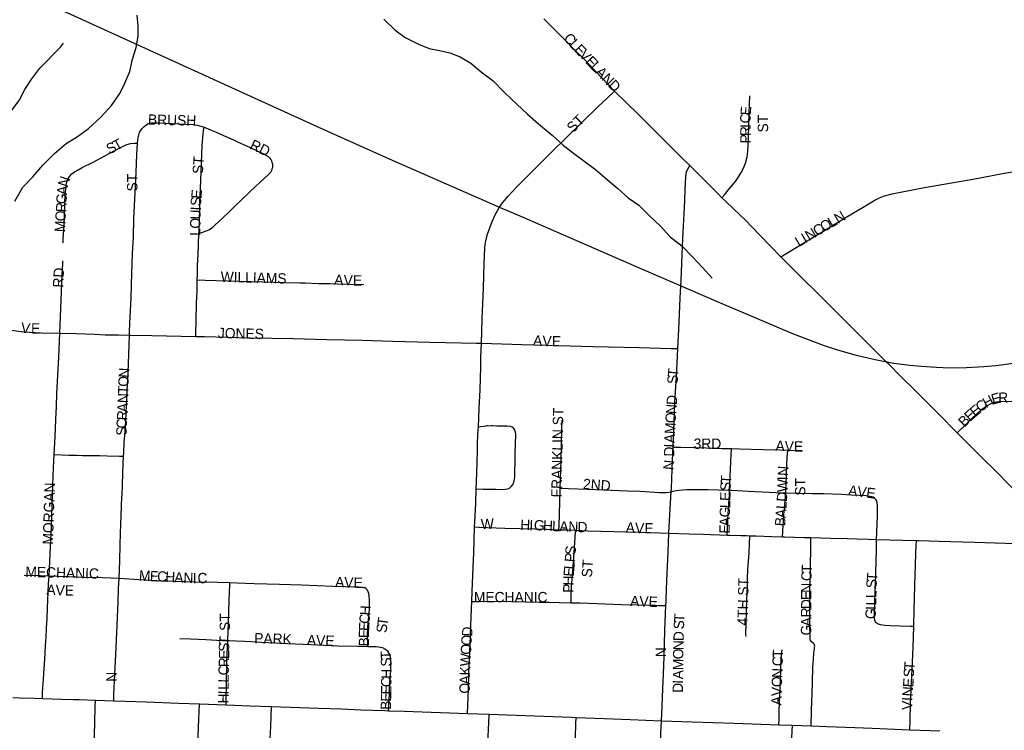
# Model space of a CAD drawing. Header units: feet. Extents: x 2113747 to 2516209, y 960708 to 1356798.
# Tile 109 of 206: x 2308767 to 2313538, y 1152757 to 1156200. Entities that reach past the tile are written whole.
import ezdxf

# ---------------------------------------------------------------- set-up
doc = ezdxf.new("R2010")
doc.units = ezdxf.units.FT
doc.header["$LTSCALE"] = 50
doc.header["$MEASUREMENT"] = 0
doc.linetypes.add('rr2', pattern=[0])
for name, color, linetype in [('0_Xref', 7, 'Continuous'), ('GM_X_City_Street', 251, 'Continuous'), ('GM_X_City_Street_Text', 251, 'Continuous'), ('GM_X_Minor_River', 5, 'Continuous'), ('GM_X_Rail_Line', 251, 'rr2'), ('GM_X_State_Route', 1, 'Continuous'), ('GM_X_Township_Subdivision', 4, 'Continuous'), ('GM_X_Township_Subdivision_Text', 4, 'Continuous')]:
    doc.layers.add(name, color=color, linetype=linetype)
doc.styles.add('Styledgn030', font='dgn030.shx')

# ---------------------------------------------------------------- blocks, each defined once
blk = doc.blocks.new('POR')
at = {"layer": 'GM_X_City_Street', "flags": 128}
for points in [[(2311649.6, 1155854.6), (2311557.8, 1155949.4), (2311501.4, 1156009), (2311457.3, 1156053.1), (2311448.8, 1156061.3), (2311419.3, 1156090.6), (2311306.7, 1156204.4)], [(2311004.2, 1154632.3), (2311008.1, 1154751.2), (2311014.5, 1154898.8), (2311017.6, 1155020.2), (2311020.8, 1155091.8), (2311022.7, 1155110.7), (2311026.1, 1155130.3), (2311033.9, 1155161.5), (2311056.1, 1155222.9), (2311070.6, 1155255.4), (2311089.6, 1155289.4), (2311106.1, 1155313.2), (2311133.6, 1155345.2), (2311176.3, 1155390.3), (2311238.8, 1155452.9), (2311352.5, 1155566.7), (2311411.3, 1155623.8), (2311495.5, 1155706.7), (2311568.7, 1155777.2), (2311613.7, 1155820.3), (2311649.6, 1155854.6)], [(2312013.4, 1155493), (2311969.9, 1155535.9), (2311937.4, 1155568.3), (2311844.8, 1155661.1), (2311763.2, 1155742), (2311709.5, 1155795), (2311651.3, 1155852.8), (2311649.6, 1155854.6)], [(2312169.6, 1155337.6), (2312181.2, 1155351.9), (2312206.4, 1155382.9), (2312225.2, 1155404.4), (2312238.1, 1155421), (2312247.5, 1155436.1), (2312263.3, 1155460.1), (2312274.2, 1155480.1), (2312284, 1155504.4), (2312291.7, 1155536.2), (2312294.8, 1155562.2), (2312299, 1155624.1), (2312300.2, 1155692.4), (2312301.7, 1155747.9), (2312304.6, 1155832.1)], [(2309336.9, 1155601.8), (2309340.2, 1155628.3), (2309343.5, 1155642.9), (2309347.5, 1155654.7), (2309358.2, 1155671), (2309369.4, 1155682.8), (2309382.6, 1155692.3), (2309390, 1155696.5), (2309397.3, 1155699), (2309405.9, 1155699.9), (2309416.2, 1155699.9), (2309446.4, 1155699.9), (2309504.8, 1155697.6), (2309571.2, 1155694.6), (2309607.3, 1155692.5), (2309627, 1155689), (2309655.1, 1155681.3), (2309660.2, 1155679.2)], [(2309660.2, 1155679.2), (2309691.4, 1155666.5), (2309715.4, 1155656.1), (2309754.4, 1155639), (2309802.4, 1155617.7), (2309826.1, 1155606.6), (2309862, 1155590.5), (2309942.5, 1155553.4), (2309965.8, 1155541.2), (2309971, 1155537.6), (2309976, 1155533.1), (2309979.7, 1155528.5), (2309983.9, 1155522.6), (2309986.6, 1155517.1), (2309989.2, 1155510.6), (2309990.7, 1155504.9), (2309991.7, 1155497.7), (2309991.9, 1155491.7), (2309991.2, 1155484.6), (2309989.4, 1155476.8), (2309987.8, 1155472), (2309984.6, 1155465.5), (2309981.6, 1155460.4), (2309971.1, 1155447.9), (2309932.5, 1155412.4), (2309884.1, 1155368.1), (2309834.5, 1155321.6), (2309811, 1155299), (2309781.1, 1155268.9), (2309748.2, 1155237), (2309714.8, 1155205.5), (2309697.8, 1155190.7), (2309685.8, 1155182.7), (2309669.3, 1155174.8), (2309647.7, 1155167.4), (2309635.6, 1155163.8)], [(2309635.6, 1155163.8), (2309636, 1155173), (2309639, 1155287.3), (2309640.2, 1155312.9), (2309644.6, 1155420.7), (2309650.7, 1155591.4), (2309653.6, 1155629.3), (2309658.2, 1155664), (2309660.2, 1155679.2)], [(2308976.9, 1155118.6), (2308977.7, 1155138.2), (2308980, 1155182.7), (2308983.2, 1155241.6), (2308985.9, 1155320.4), (2308990.2, 1155382.4), (2308994.3, 1155408.4), (2309000.3, 1155427), (2309008.7, 1155441), (2309019.8, 1155452.9), (2309032.9, 1155462.8), (2309052.7, 1155474.2), (2309070, 1155483.5), (2309122.1, 1155510.5), (2309182.7, 1155542.2), (2309252.7, 1155578.8), (2309285.6, 1155595.4), (2309304.4, 1155600.5), (2309322.9, 1155602.4), (2309336.9, 1155601.8)], [(2309298.8, 1154672.1), (2309299.2, 1154692.2), (2309300.7, 1154724.7), (2309302.3, 1154764.1), (2309306.9, 1154848.9), (2309309.2, 1154918.5), (2309313.8, 1155067.7), (2309317.7, 1155147.6), (2309320.7, 1155234.2), (2309330.8, 1155461.3), (2309334.5, 1155546.2), (2309336.9, 1155601.8)], [(2311956.5, 1154606.6), (2311960.2, 1154699.1), (2311963.5, 1154773.6), (2311967.4, 1154852.7), (2311971.6, 1154936.6), (2311977.4, 1155061), (2311980.6, 1155139.8), (2311983.2, 1155200.7), (2311987.5, 1155288.8), (2311993.1, 1155413.3), (2311994.6, 1155436.1), (2311996.5, 1155457), (2311999.1, 1155467.2), (2312005.7, 1155479.3), (2312013.4, 1155493)], [(2312169.6, 1155337.6), (2312151.2, 1155355.7), (2312096, 1155411.7), (2312037.5, 1155469.2), (2312013.4, 1155493)], [(2312455.3, 1155051.8), (2312492.8, 1155074.3), (2312599.5, 1155138.3), (2312666.6, 1155178.6), (2312764.2, 1155237.9), (2312862, 1155296.7), (2312894.9, 1155316.5), (2312906.9, 1155323.7), (2312933, 1155337.2), (2312957.7, 1155346.9), (2312994.4, 1155356.7), (2313133.4, 1155383.3), (2313292.2, 1155410.6), (2313386.3, 1155427), (2313529.3, 1155454.5), (2313616.8, 1155468.9), (2313700.2, 1155478.7), (2313861.7, 1155498.4), (2313917.1, 1155505.3), (2313959.1, 1155510.4), (2313988.2, 1155514.2), (2314089.8, 1155526.3), (2314123.5, 1155530.4)], [(2312455.3, 1155051.8), (2312404.1, 1155102.8), (2312350, 1155160), (2312284.1, 1155228.9), (2312229.5, 1155281.1), (2312183.9, 1155323.6), (2312169.6, 1155337.6)], [(2309627.5, 1154939.1), (2309627.8, 1154966.7), (2309628.9, 1155009.4), (2309631.3, 1155061.8), (2309635.6, 1155163.8)], [(2312969, 1154539.4), (2312931.9, 1154576.8), (2312861.9, 1154646), (2312729.3, 1154778.1), (2312455.3, 1155051.8)], [(2309619.9, 1154665.7), (2309620.2, 1154682.1), (2309621.4, 1154737.8), (2309623.7, 1154828.7), (2309626, 1154882.7), (2309627.5, 1154939.1)], [(2309627.5, 1154939.1), (2309666, 1154937.9), (2309774, 1154934.6), (2309944.2, 1154930.6), (2310055.6, 1154927.3), (2310124.3, 1154925.1), (2310150.4, 1154924.3), (2310213.8, 1154922.1), (2310269.6, 1154921.3), (2310306.8, 1154920.5), (2310362.7, 1154918.9), (2310434, 1154917.3)], [(2309129.6, 1154676), (2309180.2, 1154673.7), (2309245.9, 1154672.7), (2309298.8, 1154672.1)], [(2309270.3, 1154085.3), (2309270.9, 1154099.2), (2309273.8, 1154151.6), (2309277.8, 1154202.3), (2309281.2, 1154256.1), (2309286.2, 1154369.6), (2309292.3, 1154490), (2309297.7, 1154622.5), (2309298.8, 1154672.1)], [(2309298.8, 1154672.1), (2309301.6, 1154672.1), (2309406.5, 1154669.4), (2309619.9, 1154665.7)], [(2309619.9, 1154665.7), (2309662.2, 1154664.9), (2309885.2, 1154659.2), (2310091.6, 1154654.9), (2310255.8, 1154651.2), (2310426.7, 1154646.9), (2310574, 1154643.1), (2310753.7, 1154637.1), (2310980.7, 1154633.1), (2311004.2, 1154632.3)], [(2310989.2, 1154226.3), (2310994, 1154318.4), (2310997.9, 1154407), (2311001.4, 1154518.6), (2311001.2, 1154528.3), (2311001.4, 1154541.5), (2311002, 1154564.3), (2311004.2, 1154632.3)], [(2311004.2, 1154632.3), (2311199.9, 1154626.2), (2311322.8, 1154622.3), (2311546.3, 1154616.4), (2311769.9, 1154611.4), (2311921.8, 1154607.5), (2311956.5, 1154606.6)], [(2311932.9, 1154129.4), (2311937.7, 1154250.4), (2311941.7, 1154348.5), (2311949, 1154469.5), (2311956.5, 1154605.8), (2311956.5, 1154606.6)], [(2313309.6, 1154198.2), (2313220, 1154289.2), (2313099.1, 1154409.8), (2313038.6, 1154470.1), (2312978.1, 1154530.2), (2312969, 1154539.4)], [(2313309.6, 1154198.2), (2313331.9, 1154220.1), (2313336.5, 1154224.7), (2313380.9, 1154268.2), (2313429.6, 1154312.1), (2313453.1, 1154329.7), (2313470.3, 1154339.4), (2313488.8, 1154346), (2313511.3, 1154350.2), (2313547.3, 1154352.1), (2313678.4, 1154348.2), (2313812.8, 1154346.4), (2313868.4, 1154344.5), (2314006.1, 1154339.8), (2314047.6, 1154338.3), (2314068.8, 1154337.5)], [(2311385.7, 1153929.9), (2311389.8, 1154066.1), (2311394.1, 1154218.8), (2311394.7, 1154254.9), (2311394.6, 1154258.1)], [(2310978.8, 1153926.3), (2311012.8, 1153925.8), (2311029.1, 1153925.5), (2311035.4, 1153925.3), (2311051.4, 1153924.6), (2311073.9, 1153924.4), (2311106.8, 1153924.2), (2311119.9, 1153924.5), (2311132.4, 1153926.5), (2311141, 1153930.5), (2311150.5, 1153939), (2311157.8, 1153949.8), (2311163, 1153965.4), (2311165.3, 1153985), (2311166.7, 1154008.1), (2311166.8, 1154020.8), (2311167.4, 1154044.5), (2311168.2, 1154100.3), (2311170.9, 1154189), (2311169.7, 1154202), (2311166.6, 1154211), (2311161.1, 1154219), (2311153.4, 1154225), (2311144.3, 1154228.6), (2311128.1, 1154230.5), (2311078.9, 1154231.2), (2311059.3, 1154231.5), (2311052.8, 1154231.5), (2311039.8, 1154231.2), (2311033.5, 1154231.3), (2311028.2, 1154231.3), (2311025.7, 1154231), (2310989.2, 1154226.3)], [(2310978.8, 1153926.3), (2310980.1, 1153961.6), (2310983.1, 1154051.7), (2310984.6, 1154115.6), (2310985.8, 1154151.6), (2310988.6, 1154213.6), (2310989.2, 1154226.3)], [(2313391.4, 1154116.1), (2313328.3, 1154179.3), (2313309.6, 1154198.2)], [(2311923.6, 1153912.9), (2311924.5, 1153929.3), (2311930.4, 1154066), (2311932.9, 1154129.4)], [(2311932.9, 1154129.4), (2311970.9, 1154128.5), (2312034.2, 1154127.1), (2312093.4, 1154125), (2312170.5, 1154123), (2312216.3, 1154121.9)], [(2312206.6, 1153920.1), (2312210.3, 1154021.4), (2312214.6, 1154093.6), (2312216.3, 1154121.9)], [(2312216.3, 1154121.9), (2312255.4, 1154121), (2312369, 1154118), (2312452, 1154115), (2312488.4, 1154114)], [(2312479.1, 1153907.8), (2312479.3, 1153917.5), (2312480.5, 1153959.9), (2312481.8, 1153984.1), (2312482.6, 1154009.9), (2312484.2, 1154042.1), (2312486.3, 1154078.1), (2312488.4, 1154114)], [(2312488.4, 1154114), (2312525, 1154113), (2312557.8, 1154111.8)], [(2313839.6, 1153655.8), (2313831.6, 1153668.6), (2313820.3, 1153682.4), (2313811.4, 1153693.1), (2313722.6, 1153784.1), (2313641.2, 1153866.1), (2313496, 1154012.5), (2313425.3, 1154082.3), (2313391.4, 1154116.1)], [(2309100.7, 1154088.3), (2309153.6, 1154088.1), (2309191.4, 1154087.3), (2309251.2, 1154085.7), (2309270.3, 1154085.3)], [(2309248.5, 1153494.1), (2309250.4, 1153535), (2309252.1, 1153577.6), (2309253.3, 1153655.6), (2309255.4, 1153710.9), (2309260.4, 1153841.8), (2309262.3, 1153889.6), (2309262.8, 1153897.3), (2309264.7, 1153945.6), (2309266.7, 1154002.3), (2309268.7, 1154047.3), (2309270.3, 1154085.3)], [(2310971.3, 1153742.2), (2310972.1, 1153764.7), (2310976.3, 1153857.8), (2310978.8, 1153926.3)], [(2311379.5, 1153728.9), (2311380.3, 1153746.3), (2311382, 1153805.7), (2311385.5, 1153920.8), (2311385.7, 1153929.9)], [(2311385.7, 1153929.9), (2311398.2, 1153929.5), (2311426.6, 1153928.6), (2311518.2, 1153924.6), (2311711.7, 1153917.3), (2311771.4, 1153914.9), (2311819.8, 1153912.3), (2311866.4, 1153909.8), (2311881.7, 1153908.9), (2311899.5, 1153908.9), (2311914.8, 1153910.6), (2311923.6, 1153912.9)], [(2311912.6, 1153711.5), (2311917.9, 1153803.1), (2311923.6, 1153912.9)], [(2311923.6, 1153912.9), (2311930.9, 1153914.8), (2311960.1, 1153919.8), (2311999.4, 1153923.2), (2312017.7, 1153923.2), (2312049.5, 1153923.2), (2312101.6, 1153923.2), (2312153.7, 1153921.8), (2312206.6, 1153920.1)], [(2312194.3, 1153702.9), (2312196.3, 1153738.2), (2312198.1, 1153773.2), (2312200.3, 1153808.2), (2312202.2, 1153840.8), (2312203.2, 1153860), (2312204, 1153869.6), (2312205.7, 1153902.2), (2312206.6, 1153920.1)], [(2312206.6, 1153920.1), (2312219.4, 1153919.7), (2312297.3, 1153915.6), (2312433, 1153909.4), (2312479.1, 1153907.8)], [(2312463.4, 1153694.5), (2312465.2, 1153721.9), (2312470.1, 1153801.6), (2312472.6, 1153833.7), (2312479.1, 1153907.8)], [(2312479.1, 1153907.8), (2312542.8, 1153905.5), (2312605, 1153904.5), (2312662.2, 1153903.4), (2312750.6, 1153900.7), (2312796.3, 1153898.2), (2312868, 1153893.7), (2312880.8, 1153892), (2312887.5, 1153890.9), (2312893.6, 1153889.6), (2312898.8, 1153887.8), (2312903.1, 1153885.9)], [(2312918.4, 1153681.9), (2312922, 1153755.2), (2312923, 1153795.7), (2312923.4, 1153833.9), (2312922.7, 1153846.5), (2312921.6, 1153856.6), (2312919.9, 1153865.2), (2312918.1, 1153870.8), (2312915.3, 1153875.7), (2312911.2, 1153880.7), (2312907.5, 1153883.5), (2312903.1, 1153885.9)], [(2310957.2, 1153381.6), (2310959.1, 1153430.9), (2310965.9, 1153584.9), (2310966.6, 1153614.3), (2310971.3, 1153742.2)], [(2310971.3, 1153742.2), (2310991.7, 1153741.4), (2311118.1, 1153736.2), (2311262.9, 1153732.5), (2311318.2, 1153730.8), (2311379.5, 1153728.9)], [(2311379.5, 1153728.9), (2311423.2, 1153727.5), (2311461.1, 1153726.2)], [(2311439.5, 1153374.8), (2311439.3, 1153384.9), (2311439.3, 1153413.9), (2311441, 1153456.2), (2311443.4, 1153489.3), (2311446.6, 1153526.8), (2311450.6, 1153572.2), (2311460.3, 1153714.8), (2311461.1, 1153726.2)], [(2311461.1, 1153726.2), (2311519.5, 1153724), (2311777.3, 1153716.9), (2311912.6, 1153711.5)], [(2311898.1, 1153361.8), (2311899.1, 1153386.4), (2311901.4, 1153442.6), (2311904, 1153518.6), (2311908.7, 1153622.2), (2311912.6, 1153711.5)], [(2311912.6, 1153711.5), (2312010.7, 1153708.8), (2312079.9, 1153706.9), (2312114.2, 1153706), (2312159.4, 1153704.5), (2312194.3, 1153702.9)], [(2312194.3, 1153702.9), (2312207.8, 1153702.6), (2312260.6, 1153701), (2312289.3, 1153700), (2312304.2, 1153699.3)], [(2312287.1, 1153211.9), (2312285.4, 1153221.3), (2312286.6, 1153273.5), (2312288.9, 1153332.3), (2312290.6, 1153391.2), (2312292.7, 1153453.3), (2312293.2, 1153492.3), (2312295.4, 1153534.6), (2312301.5, 1153616), (2312302.9, 1153658.3), (2312304.2, 1153699.3)], [(2312304.2, 1153699.3), (2312305.2, 1153699.3), (2312333.8, 1153698.3), (2312410.6, 1153695.6), (2312463.4, 1153694.5)], [(2312463.4, 1153694.5), (2312473.1, 1153694.3), (2312566.8, 1153691.5), (2312599.7, 1153690.6)], [(2312602, 1152778.1), (2312603.9, 1152853.1), (2312606.4, 1152938.4), (2312608.4, 1152987.6), (2312610.7, 1153062.5), (2312612.8, 1153102), (2312615.6, 1153130.5), (2312617.8, 1153149.9), (2312618.9, 1153160.2), (2312619.2, 1153163.7), (2312618.9, 1153168.1), (2312617.8, 1153172.2), (2312615.4, 1153175.4), (2312613.2, 1153177.6), (2312601.1, 1153188.6), (2312599.5, 1153190.7), (2312598.5, 1153192.9), (2312597.4, 1153196.8), (2312596.9, 1153204.3), (2312596.6, 1153215), (2312596, 1153263.8), (2312595.3, 1153375.5), (2312596.1, 1153444.5), (2312598.4, 1153510.1), (2312599.3, 1153539.5), (2312599.6, 1153654.5), (2312599.7, 1153690.6)], [(2312599.7, 1153690.6), (2312696.8, 1153688.1), (2312776.6, 1153686.2), (2312824.9, 1153684.6), (2312877.6, 1153683.1), (2312918.4, 1153681.9)], [(2313099.9, 1153259.9), (2313083.8, 1153260.2), (2313031.4, 1153261.2), (2312985, 1153262.3), (2312958.3, 1153264.2), (2312937.9, 1153267.5), (2312928.7, 1153271), (2312917.7, 1153278), (2312912, 1153285.8), (2312909.4, 1153295.2), (2312909, 1153315), (2312911.1, 1153384.1), (2312911.8, 1153420.2), (2312913.5, 1153462.8), (2312917.8, 1153633.5), (2312918, 1153653.2), (2312918.4, 1153681.9)], [(2312918.4, 1153681.9), (2313046.6, 1153678), (2313108.5, 1153676), (2313111.9, 1153676)], [(2313099.9, 1153259.9), (2313100.2, 1153270.2), (2313101.7, 1153335.4), (2313105, 1153459.9), (2313108.1, 1153557.1), (2313109.7, 1153615.6), (2313111, 1153651.1), (2313111.9, 1153676)], [(2313111.9, 1153676), (2313124.7, 1153676.1), (2313222.4, 1153672.7), (2313392.9, 1153668.8), (2313543.5, 1153664.1), (2313603.9, 1153662.3)], [(2309079, 1153499.4), (2309167.5, 1153496.5), (2309248.5, 1153494.1)], [(2309222.5, 1152899.6), (2309223.8, 1152930.3), (2309228, 1153027), (2309234.9, 1153157.2), (2309238.7, 1153266.2), (2309243.3, 1153379), (2309246.4, 1153444.1), (2309248.5, 1153494.1)], [(2309248.5, 1153494.1), (2309368.4, 1153486.5), (2309462.1, 1153481.3), (2309615.7, 1153476.1), (2309725.8, 1153474.2), (2309784.7, 1153472.1)], [(2309775, 1153191.2), (2309778.6, 1153280.7), (2309781.7, 1153385.6), (2309784.4, 1153462.9), (2309784.7, 1153472.1)], [(2309784.7, 1153472.1), (2309818.5, 1153470.9), (2309902.4, 1153468.5), (2310025.1, 1153464.7), (2310132.4, 1153461.3), (2310208.7, 1153459), (2310283.7, 1153455.6), (2310344.6, 1153453.7), (2310386.3, 1153452.3), (2310408.8, 1153451.4), (2310421.2, 1153450.7), (2310432.2, 1153449.4), (2310437.7, 1153447.9)], [(2310453.1, 1153163.3), (2310452.4, 1153217.5), (2310454.3, 1153256.6), (2310461.3, 1153343.9), (2310462.6, 1153383), (2310460.6, 1153409), (2310459.3, 1153419), (2310456, 1153428.4), (2310451.8, 1153435.9), (2310447.6, 1153440.6), (2310443.4, 1153444.3), (2310437.7, 1153447.9)], [(2310937.5, 1152837.9), (2310941.2, 1152953.7), (2310943.5, 1153034.1), (2310949.2, 1153172), (2310954.1, 1153306.4), (2310957.2, 1153381.6)], [(2310957.2, 1153381.6), (2310991, 1153381.6), (2311040, 1153381.7), (2311149.4, 1153380.4), (2311283.9, 1153378), (2311332.6, 1153377.4), (2311380.2, 1153376.2), (2311439.5, 1153374.8)], [(2311439.5, 1153374.8), (2311456.1, 1153374.4), (2311482.1, 1153373.6), (2311682.2, 1153366.8), (2311846.5, 1153362.5), (2311862.9, 1153362.2), (2311898.1, 1153361.8)], [(2311876.6, 1152802.1), (2311879.7, 1152873.8), (2311883.3, 1152958.9), (2311886.5, 1153029.4), (2311889.6, 1153113.9), (2311893.5, 1153238.1), (2311896.7, 1153323.8), (2311898.1, 1153361.8)], [(2313080.5, 1152759.6), (2313081.6, 1152803.9), (2313083.6, 1152885.7), (2313091, 1153052.6), (2313096.4, 1153160.3), (2313099.9, 1153259.9)], [(2309542.5, 1153201.7), (2309594.5, 1153199.8), (2309668.5, 1153196), (2309749.1, 1153192.2), (2309775, 1153191.2)], [(2309766.9, 1152880.2), (2309769.2, 1152999), (2309770.2, 1153048.1), (2309771.1, 1153092), (2309773.8, 1153157.9), (2309775, 1153191.2)], [(2309775, 1153191.2), (2309855.9, 1153187.9), (2309889.9, 1153186.7), (2309939.2, 1153184.1), (2310007.2, 1153180.3), (2310066.1, 1153177.7), (2310177.2, 1153171.8), (2310308.4, 1153166.1), (2310403, 1153163.8), (2310453.1, 1153163.3)], [(2310453.1, 1153163.3), (2310493.4, 1153162.8), (2310505.6, 1153161.8), (2310515.7, 1153160), (2310523.8, 1153157.6), (2310530.5, 1153154.6), (2310540.2, 1153148.7), (2310547.7, 1153143.1), (2310552.9, 1153137)], [(2312445.3, 1152783.8), (2312446.1, 1152810.7), (2312447.4, 1152853.5), (2312449.1, 1152887.6), (2312453.2, 1153000.7), (2312454.6, 1153049.7), (2312456, 1153096.7), (2312457.5, 1153124.1), (2312460.9, 1153145.9)], [(2310554.4, 1152851.5), (2310558.4, 1152931.8), (2310559.4, 1152958.1), (2310560.8, 1152986.7), (2310564.3, 1153028.8), (2310564.9, 1153045.3), (2310565.9, 1153065.8), (2310566.4, 1153081.7), (2310565.9, 1153095.8), (2310565, 1153104.9), (2310561.9, 1153118.6), (2310557.6, 1153128.6), (2310552.9, 1153137)], [(2309103.3, 1152013.7), (2309104.3, 1152043.5), (2309108, 1152158.5), (2309111.7, 1152256.6), (2309115.2, 1152359.6), (2309118.7, 1152457.6), (2309123, 1152581.5), (2309126.3, 1152669.8), (2309128.6, 1152738.3), (2309130.3, 1152791.8), (2309132.9, 1152871.8), (2309133.8, 1152902.7)], [(2309617.9, 1152423.6), (2309618.7, 1152439), (2309621.7, 1152496.7), (2309624, 1152540.3), (2309625.4, 1152572.2), (2309627, 1152610.5), (2309629.6, 1152675.5), (2309631.6, 1152726.1), (2309633.6, 1152771.3), (2309638.1, 1152884.6)], [(2309968, 1152408), (2309970.1, 1152461.4), (2309972.6, 1152516.5), (2309976.7, 1152611.4), (2309978.6, 1152653.6), (2309981.2, 1152716.5), (2309983.5, 1152774.4), (2309985.6, 1152824.4), (2309987.5, 1152872.2)], [(2311031.9, 1152596.2), (2311034, 1152659.9), (2311040.9, 1152827.9), (2311041.2, 1152834.2)], [(2311454.5, 1152580.4), (2311460, 1152723.4), (2311462.4, 1152787.3), (2311463.6, 1152819.2)], [(2311867.4, 1152564.4), (2311868, 1152584), (2311873.8, 1152741.3), (2311876.6, 1152802.1)], [(2312493.3, 1152313.6), (2312494.1, 1152338.4), (2312496.7, 1152414.3), (2312499.2, 1152485.5), (2312501.8, 1152554.3), (2312504.5, 1152624.8), (2312507.2, 1152690.6), (2312511.5, 1152780.9)]]:
    blk.add_lwpolyline(points, dxfattribs=at)
at = {"layer": 'GM_X_Minor_River', "flags": 128}
for points in [[(2308744, 1155320.3), (2308781.4, 1155388.6), (2308831, 1155439.1), (2308878.5, 1155495.5), (2308936, 1155552), (2308991.6, 1155600.5), (2309047.3, 1155635), (2309101, 1155673.4), (2309160.5, 1155728), (2309212, 1155784.4), (2309251.5, 1155842.8), (2309277.1, 1155893.1), (2309300.7, 1155949.3), (2309314.2, 1156009.5), (2309331.7, 1156065.7), (2309341.3, 1156119.8), (2309340.9, 1156169.9), (2309336.5, 1156221.9)], [(2310531.7, 1156203), (2310584, 1156151.4), (2310634.3, 1156113.7), (2310698.5, 1156082.1), (2310750.6, 1156060.5), (2310800.6, 1156050.9), (2310850.7, 1156039.2), (2310900.8, 1156019.6), (2310953, 1155990), (2311003.3, 1155948.3), (2311061.6, 1155904.7), (2311113.9, 1155849), (2311176.3, 1155791.4), (2311226.7, 1155741.8), (2311281, 1155696.1), (2311347.4, 1155640.5), (2311399.7, 1155592.9), (2311450, 1155553.2), (2311500.2, 1155515.6), (2311556.5, 1155473.9), (2311612.8, 1155426.3), (2311665.1, 1155382.6), (2311715.4, 1155337), (2311767.6, 1155301.3), (2311818, 1155249.6), (2311870.3, 1155202), (2311918.7, 1155148.3), (2311977, 1155102.7), (2312027.4, 1155051), (2312075.7, 1154999.3), (2312122.1, 1154947.6)], [(2308574.5, 1155535.2), (2308604, 1155585.5), (2308641.6, 1155635.9), (2308685.1, 1155696.3), (2308724.6, 1155754.7), (2308764.2, 1155809), (2308791.8, 1155861.3), (2308825.3, 1155913.6), (2308864.9, 1155966), (2308964, 1156066.9), (2308979.9, 1156087)]]:
    blk.add_lwpolyline(points, dxfattribs=at)
at = {"layer": 'GM_X_Rail_Line', "flags": 128}
for points in [[(2311084.1, 1155295.6), (2311201.3, 1155244.4), (2311779.8, 1154993.1), (2312158.1, 1154829.5), (2312511.3, 1154680.2), (2312579.9, 1154653.4), (2312659.4, 1154623.7), (2312734.9, 1154598.6), (2312819.8, 1154574.6), (2312911.9, 1154553.1), (2313002.4, 1154535.6), (2313079.6, 1154526.3), (2313137.2, 1154520.6), (2313207.4, 1154515.8), (2313273.6, 1154513.3), (2313355.2, 1154514.9), (2313438, 1154519), (2313496.5, 1154524.7), (2313582.9, 1154535.2), (2313663.7, 1154549.4), (2313734, 1154564.5), (2313805.4, 1154582.7), (2313874.8, 1154603), (2313933.7, 1154623.7), (2313987.3, 1154643.2), (2314052.2, 1154670), (2314110.7, 1154695.2), (2314178.9, 1154729.7), (2314238.1, 1154761.7), (2314287.2, 1154792.2), (2314347.7, 1154830.4), (2314403.3, 1154868.1), (2314454.5, 1154906.7), (2314510.1, 1154949.7), (2314569, 1154998), (2314636.4, 1155056.1), (2314832.4, 1155228.6), (2314973.1, 1155351.8), (2315132, 1155490), (2315563.1, 1155867.5), (2316002.7, 1156251.5), (2316565, 1156745.6), (2317033.4, 1157155.2), (2317397.6, 1157473.4), (2317716.2, 1157753.5), (2318035.7, 1158033.2), (2318363.7, 1158320.2), (2318636.1, 1158557.7), (2319103.3, 1158967.7), (2319901.4, 1159667.9), (2320479.8, 1160174.5), (2320858.6, 1160507.8), (2321081.4, 1160701), (2321691.6, 1161236.1), (2321957.5, 1161469.1), (2322300.1, 1161769.9), (2322646.3, 1162073.1), (2322831.5, 1162234.3), (2322971.5, 1162357.3), (2323322.6, 1162664.2), (2323627.5, 1162931.3), (2323944.5, 1163209.7), (2325171.7, 1164282.6), (2325292.3, 1164386.2), (2325419.7, 1164490.5), (2325528.5, 1164574.1), (2325617.4, 1164640.3), (2325709.2, 1164705.2), (2325815.1, 1164777.9), (2325919.4, 1164844.9), (2326046.1, 1164922), (2326146.8, 1164980), (2326252.3, 1165039.3), (2326360.7, 1165096.1), (2326471.8, 1165151.6), (2326622.9, 1165222.4), (2326704.9, 1165257.7), (2326786.9, 1165292.2), (2326877.4, 1165328.3), (2326985.4, 1165370.2), (2327083.7, 1165404.7), (2327181.5, 1165437.9), (2327262.3, 1165463.5), (2327363.4, 1165494), (2327448.6, 1165517.9), (2329872.9, 1166131.7), (2331086.6, 1166439.4), (2332141.7, 1166706.5), (2332782.6, 1166868.9), (2333532, 1167059.7), (2334384.9, 1167274.4), (2334706.8, 1167358.9), (2334794.5, 1167384), (2334871.2, 1167408), (2335041.3, 1167463.2), (2335188.2, 1167516), (2335342.1, 1167576), (2335459.8, 1167625.6), (2335572.3, 1167677.9), (2335676.2, 1167726.6), (2335804.5, 1167791.2), (2335945.7, 1167865.9), (2336076, 1167939.8), (2336252.2, 1168046.9), (2336353.7, 1168113.9), (2336444.2, 1168175.2), (2336530.3, 1168236.5), (2336622.8, 1168303.9), (2336728, 1168384.7), (2336898.5, 1168518.6), (2337083.6, 1168663.5), (2337215.9, 1168763.4), (2337357.2, 1168862.9), (2337527.7, 1168974.9)], [(2298566.4, 1156301.2), (2298661.6, 1156254.5), (2298761.9, 1156214.5), (2298846.9, 1156183.1), (2299073.9, 1156112.5), (2299481.2, 1155985.8), (2299840, 1155872.7), (2300106.9, 1155792.8), (2300297.4, 1155735), (2300383.2, 1155712.9), (2300477.6, 1155690.8), (2300576.2, 1155672.1), (2300658.7, 1155658.5), (2300752.2, 1155645.7), (2300872.1, 1155633), (2300970.7, 1155630.4), (2301088, 1155628.7), (2301196, 1155630.4), (2301302.3, 1155636.4), (2301406, 1155648.3), (2301531, 1155666.1), (2301701.9, 1155695.9), (2301971.9, 1155743.5), (2302605.6, 1155863.4), (2302833.5, 1155905.9), (2302916.8, 1155922), (2303014.6, 1155942.5), (2303113.2, 1155966.3), (2303222.9, 1155996.9), (2303358.9, 1156038.5), (2303511.9, 1156087.8), (2303697.3, 1156146.5), (2304150.4, 1156290.2), (2305356.9, 1156673.6), (2305794.7, 1156813), (2306052.3, 1156893), (2306238.5, 1156949.9), (2306324.4, 1156972), (2306410.2, 1156989), (2306485.9, 1157002.6), (2306553.9, 1157012.8), (2306627.9, 1157019.6), (2306693.4, 1157023), (2306761.4, 1157024.7), (2306857.4, 1157023), (2306951, 1157016.2), (2307019, 1157008.6), (2307097.2, 1156996.7), (2307180.5, 1156979.7), (2307264.7, 1156960.1), (2307330.2, 1156942.3), (2307399, 1156919.3), (2307461.1, 1156898.9), (2307542.7, 1156870.9), (2307639.6, 1156835.2), (2307739.9, 1156794.3), (2307860.7, 1156745.9), (2309012.7, 1156226.4), (2310212, 1155680.7), (2310557.5, 1155526.7), (2311084.1, 1155295.6)]]:
    blk.add_lwpolyline(points, dxfattribs=at)
at = {"layer": 'GM_X_State_Route', "flags": 128}
for points in [[(2308734, 1152915.9), (2308766.2, 1152914.6), (2308838.5, 1152912.1), (2308876.6, 1152910.9), (2308968.7, 1152908.1), (2309027.8, 1152906.3), (2309054.4, 1152905.4)], [(2309054.4, 1152905.4), (2309133.8, 1152902.7), (2309222.5, 1152899.6), (2309279.4, 1152897.5), (2309379.8, 1152893.8), (2309537, 1152888.1), (2309638.1, 1152884.6), (2309766.9, 1152880.2), (2309882, 1152875.9), (2309987.5, 1152872.2), (2310079.3, 1152868.9), (2310215, 1152864.1), (2310326.4, 1152860.1), (2310419.6, 1152856.6), (2310535.8, 1152852.2), (2310554.4, 1152851.5), (2310559.8, 1152851.3)], [(2310559.8, 1152851.3), (2310630.6, 1152848.8), (2310937.5, 1152837.9), (2311041.2, 1152834.2), (2311172.1, 1152829.5), (2311440.5, 1152820), (2311463.6, 1152819.2), (2311598.3, 1152813.7), (2311725, 1152809.2), (2311876.6, 1152802.1), (2312024.6, 1152797.1), (2312229.3, 1152791), (2312445.3, 1152783.8), (2312511.5, 1152780.9), (2312602, 1152778.1), (2312678.6, 1152775.1), (2312813.1, 1152769.7), (2312898.3, 1152766.7), (2313080.5, 1152759.6)], [(2313080.5, 1152759.6), (2313225.3, 1152753.6)]]:
    blk.add_lwpolyline(points, dxfattribs=at)
at = {"layer": 'GM_X_Township_Subdivision', "flags": 128}
for points in [[(2308960.9, 1154681.1), (2308965.9, 1154801.1), (2308969.1, 1154881.4), (2308973.1, 1154966.9), (2308975.4, 1155017.8), (2308976.1, 1155032.1)], [(2308597.5, 1154742.7), (2308623.1, 1154729.6), (2308642.2, 1154720.9), (2308659.8, 1154714.3), (2308697.6, 1154702.3), (2308736.4, 1154693.9), (2308787.3, 1154687.4), (2308870.7, 1154683.3), (2308960.9, 1154681.1)], [(2308933.9, 1154092.6), (2308938, 1154178.2), (2308941.5, 1154261.5), (2308944.4, 1154326.9), (2308947.4, 1154389.3), (2308955.8, 1154565.4), (2308960.9, 1154681.1)], [(2308960.9, 1154681.1), (2309040.9, 1154678.9), (2309129.6, 1154676)], [(2308909.2, 1153505.1), (2308914.9, 1153609.5), (2308918, 1153678.1), (2308920.3, 1153735.5), (2308922.4, 1153794.2), (2308924.3, 1153843.9), (2308927.7, 1153944), (2308929.2, 1153989), (2308931, 1154028.5), (2308933.9, 1154092.6)], [(2308933.9, 1154092.6), (2309005.2, 1154090.4), (2309043.4, 1154089.5)], [(2309043.4, 1154089.5), (2309071.8, 1154088.9), (2309100.7, 1154088.3)], [(2308788.8, 1153508.7), (2308865.9, 1153506.6), (2308909.2, 1153505.1)], [(2308876.6, 1152910.9), (2308877.7, 1152935.8), (2308878.8, 1152964.3), (2308881.4, 1153002.4), (2308883.7, 1153032.3), (2308888.6, 1153101.6), (2308890.5, 1153131.7), (2308892.6, 1153168.1), (2308894.8, 1153205.8), (2308897.3, 1153251.8), (2308899.5, 1153297.8), (2308901.8, 1153347.8), (2308907.2, 1153464), (2308909.2, 1153505.1)], [(2308909.2, 1153505.1), (2308994.6, 1153502.2), (2309004.7, 1153501.9)], [(2309004.7, 1153501.9), (2309079, 1153499.4)]]:
    blk.add_lwpolyline(points, dxfattribs=at)
at = {"layer": 'GM_X_City_Street_Text', "char_height": 50, "attachment_point": 7, "line_spacing_factor": 0.8, "style": 'Styledgn030'}
for s, insert, rotation in [('{\\Fdgn000|c0;\\C256;C}', (2311398.2, 1156106.5), 313.5919), ('{\\Fdgn000|c0;\\C256;L}', (2311425.5, 1156077.8), 313.5896), ('{\\Fdgn000|c0;\\C256;E}', (2311449.8, 1156052.3), 313.5896), ('{\\Fdgn000|c0;\\C256;V}', (2311474.1, 1156026.8), 313.578), ('{\\Fdgn000|c0;\\C256;E}', (2311504.4, 1155995), 313.5896), ('{\\Fdgn000|c0;\\C256;L}', (2311528.7, 1155969.5), 313.5896), ('{\\Fdgn000|c0;\\C256;A}', (2311553, 1155944), 313.578), ('{\\Fdgn000|c0;\\C256;N}', (2311583.3, 1155912.1), 313.5819), ('{\\Fdgn000|c0;\\C256;D}', (2311614.7, 1155879.1), 314.8396), ('{\\Fdgn000|c0;\\C256;E}', (2312308.7, 1155735.2), 85.6516), ('{\\Fdgn000|c0;\\C256;BRUSH}', (2309388, 1155690.8), 358.7472), ('{\\Fdgn000|c0;\\C256;ST}', (2311448, 1155648.8), 45), ('{\\Fdgn000|c0;\\C256;C}', (2312308.6, 1155697.7), 89.7085), ('{\\Fdgn000|c0;\\C256;ST}', (2312394.1, 1155653.8), 90), ('{\\Fdgn000|c0;\\C256;R}', (2312308.2, 1155636.1), 89.6843), ('{\\Fdgn000|c0;\\C256;I}', (2312308.4, 1155675.7), 89.7002), ('{\\Fdgn000|c0;\\C256;P}', (2312308, 1155600.9), 89.6994), ('{\\Fdgn000|c0;\\C256;S}', (2309202.3, 1155546.4), 26.9072), ('{\\Fdgn000|c0;\\C256;T}', (2309236, 1155563.6), 29.0567), ('{\\Fdgn000|c0;\\C256;RD}', (2309877.9, 1155577), 334.7983), ('{\\Fdgn000|c0;\\C256;ST}', (2309654.8, 1155451), 86.4262), ('{\\Fdgn000|c0;\\C256;N}', (2308997.6, 1155385.9), 71.7724), ('{\\Fdgn000|c0;\\C256;ST}', (2309338, 1155367.8), 90), ('{\\Fdgn000|c0;\\C256;A}', (2308996.5, 1155349.5), 86.6759), ('{\\Fdgn000|c0;\\C256;G}', (2308993.9, 1155305.6), 86.6759), ('{\\Fdgn000|c0;\\C256;E}', (2309647.4, 1155330.9), 85.7333), ('{\\Fdgn000|c0;\\C256;R}', (2308991.6, 1155266.1), 86.6891), ('{\\Fdgn000|c0;\\C256;S}', (2309645.6, 1155296.5), 87.0475), ('{\\Fdgn000|c0;\\C256;O}', (2308989.1, 1155222.1), 86.6759), ('{\\Fdgn000|c0;\\C256;U}', (2309643.8, 1155231.2), 88.4258), ('{\\Fdgn000|c0;\\C256;I}', (2309645, 1155275.2), 88.4258), ('{\\Fdgn000|c0;\\C256;N}', (2312732.2, 1155209.7), 30.9416), ('{\\Fdgn000|c0;\\C256;M}', (2308986, 1155169.4), 86.6827), ('{\\Fdgn000|c0;\\C256;O}', (2309642.6, 1155187.2), 88.4277), ('{\\Fdgn000|c0;\\C256;C}', (2312629.4, 1155149.1), 30.4889), ('{\\Fdgn000|c0;\\C256;O}', (2312663.5, 1155169.2), 30.4877), ('{\\Fdgn000|c0;\\C256;L}', (2312701.4, 1155191.5), 30.5068), ('{\\Fdgn000|c0;\\C256;L}', (2309641.6, 1155152), 88.4149), ('{\\Fdgn000|c0;\\C256;I}', (2312572.5, 1155115.6), 30.4988), ('{\\Fdgn000|c0;\\C256;N}', (2312591.5, 1155126.8), 30.5012), ('{\\Fdgn000|c0;\\C256;L}', (2312542.2, 1155097.7), 30.4905), ('{\\Fdgn000|c0;\\C256;WILLIAMS}', (2309739.9, 1154929.5), 358.3375), ('{\\Fdgn000|c0;\\C256;A}', (2310289.7, 1154916.3), 356.5014), ('{\\Fdgn000|c0;\\C256;V}', (2310335.5, 1154913.6), 357.9886), ('{\\Fdgn000|c0;\\C256;E}', (2310381.9, 1154912), 359.9457), ('{\\Fdgn000|c0;\\C256;JONES}', (2309726.8, 1154656.8), 358.6368), ('{\\Fdgn000|c0;\\C256;A}', (2311253.3, 1154621.6), 356.5014), ('{\\Fdgn000|c0;\\C256;V}', (2311299.1, 1154618.8), 357.9661), ('{\\Fdgn000|c0;\\C256;E}', (2311345.5, 1154617.2), 359.9457), ('{\\Fdgn000|c0;\\C256;N}', (2309296.3, 1154464.3), 87.5608), ('{\\Fdgn000|c0;\\C256;T}', (2311956.6, 1154467.6), 84.8847), ('{\\Fdgn000|c0;\\C256;O}', (2309294.5, 1154420.4), 87.5731), ('{\\Fdgn000|c0;\\C256;S}', (2311956, 1154434.4), 88.8253), ('{\\Fdgn000|c0;\\C256;N}', (2309291.1, 1154341.3), 87.5722), ('{\\Fdgn000|c0;\\C256;T}', (2309293, 1154385.2), 87.5793), ('{\\Fdgn000|c0;\\C256;E}', (2313482.4, 1154334.9), 15.4875), ('{\\Fdgn000|c0;\\C256;R}', (2313509.2, 1154343.2), 1.5304), ('{\\Fdgn000|c0;\\C256;A}', (2309289.3, 1154297.3), 87.5731), ('{\\Fdgn000|c0;\\C256;D}', (2311950.6, 1154331.7), 86.5232), ('{\\Fdgn000|c0;\\C256;C}', (2313423.2, 1154294.9), 38.5119), ('{\\Fdgn000|c0;\\C256;H}', (2313449.6, 1154316.6), 28.0609), ('{\\Fdgn000|c0;\\C256;R}', (2309287.6, 1154257.8), 87.5948), ('{\\Fdgn000|c0;\\C256;FRANKLIN ST}', (2311392.8, 1153884.9), 88.7399), ('{\\Fdgn000|c0;\\C256;O}', (2311945.2, 1154243.9), 86.5232), ('{\\Fdgn000|c0;\\C256;N}', (2311947.9, 1154287.8), 86.5232), ('{\\Fdgn000|c0;\\C256;E}', (2313371.4, 1154250.1), 42.2369), ('{\\Fdgn000|c0;\\C256;E}', (2313396.4, 1154272.9), 39.4663), ('{\\Fdgn000|c0;\\C256;C}', (2309286, 1154218.2), 87.6919), ('{\\Fdgn000|c0;\\C256;B}', (2313344.3, 1154223.1), 44.8111), ('{\\Fdgn000|c0;\\C256;S}', (2309285.2, 1154183.6), 88.6887), ('{\\Fdgn000|c0;\\C256;M}', (2311942.1, 1154191.2), 86.5373), ('{\\Fdgn000|c0;\\C256;A}', (2311939.5, 1154147.3), 86.6541), ('{\\Fdgn000|c0;\\C256;3RD}', (2312032.5, 1154119.9), 0), ('{\\Fdgn000|c0;\\C256;A}', (2312428.3, 1154111.2), 357.5294), ('{\\Fdgn000|c0;\\C256;V}', (2312472.2, 1154109.3), 357.5272), ('{\\Fdgn000|c0;\\C256;E}', (2312518.2, 1154107.3), 359.1163), ('{\\Fdgn000|c0;\\C256;D}', (2311938.4, 1154082.8), 89.5628), ('{\\Fdgn000|c0;\\C256;I}', (2311938.8, 1154126), 87.9889), ('{\\Fdgn000|c0;\\C256;N}', (2311934, 1154016.3), 84.2937), ('{\\Fdgn000|c0;\\C256;N}', (2312488.8, 1153988), 86.2601), ('{\\Fdgn000|c0;\\C256;2ND}', (2311495.2, 1153926.4), 355.7579), ('{\\Fdgn000|c0;\\C256;T}', (2312213.4, 1153950.4), 87.4036), ('{\\Fdgn000|c0;\\C256;W}', (2312487.5, 1153910.3), 89.0153), ('{\\Fdgn000|c0;\\C256;I}', (2312488.5, 1153967.5), 89.058), ('{\\Fdgn000|c0;\\C256;ST}', (2312574.5, 1153893.8), 90), ('{\\Fdgn000|c0;\\C256;S}', (2312211.9, 1153915.3), 87.5128), ('{\\Fdgn000|c0;\\C256;A}', (2312779.4, 1153895.6), 352.9671), ('{\\Fdgn000|c0;\\C256;V}', (2312823.1, 1153890.3), 352.9455), ('{\\Fdgn000|c0;\\C256;E}', (2312866.2, 1153884.9), 351.9703), ('{\\Fdgn000|c0;\\C256;L}', (2312209.7, 1153832.3), 88.6887), ('{\\Fdgn000|c0;\\C256;E}', (2312210.5, 1153867.4), 88.4422), ('{\\Fdgn000|c0;\\C256;L}', (2312481.6, 1153827.1), 85.632), ('{\\Fdgn000|c0;\\C256;D}', (2312484.3, 1153862.6), 85.9507), ('{\\Fdgn000|c0;\\C256;G}', (2312208.7, 1153788.3), 88.7092), ('{\\Fdgn000|c0;\\C256;A}', (2312478.2, 1153783.2), 85.6248), ('{\\Fdgn000|c0;\\C256;W}', (2311003, 1153730.5), 3.1022), ('{\\Fdgn000|c0;\\C256;H}', (2311191.7, 1153728.4), 357.6823), ('{\\Fdgn000|c0;\\C256;I}', (2311235.7, 1153726.6), 357.6832), ('{\\Fdgn000|c0;\\C256;G}', (2311257.7, 1153725.7), 357.6959), ('{\\Fdgn000|c0;\\C256;H}', (2311301.6, 1153723.9), 357.6823), ('{\\Fdgn000|c0;\\C256;L}', (2311345.6, 1153722.1), 357.6927), ('{\\Fdgn000|c0;\\C256;A}', (2311380.8, 1153720.7), 357.6823), ('{\\Fdgn000|c0;\\C256;N}', (2311424.7, 1153719), 357.6823), ('{\\Fdgn000|c0;\\C256;D}', (2311469, 1153717.2), 357.9436), ('{\\Fdgn000|c0;\\C256;A}', (2312207.7, 1153744.3), 88.6978), ('{\\Fdgn000|c0;\\C256;B}', (2312475.2, 1153743.7), 85.6479), ('{\\Fdgn000|c0;\\C256;A}', (2311702.2, 1153715.2), 356.7195), ('{\\Fdgn000|c0;\\C256;V}', (2311747.5, 1153712.6), 357.831), ('{\\Fdgn000|c0;\\C256;E}', (2311793.9, 1153710.9), 359.8075), ('{\\Fdgn000|c0;\\C256;E}', (2312206.8, 1153709.1), 88.6887), ('{\\Fdgn000|c0;\\C256;S}', (2311460, 1153604.9), 85.1025), ('{\\Fdgn000|c0;\\C256;P}', (2311457, 1153569.8), 85.1025), ('{\\Fdgn000|c0;\\C256;ST}', (2311540.3, 1153496.4), 86.4254), ('{\\Fdgn000|c0;\\C256;M}', (2309343.8, 1153481.9), 357.2486), ('{\\Fdgn000|c0;\\C256;E}', (2309396.5, 1153479.4), 357.2399), ('{\\Fdgn000|c0;\\C256;C}', (2309431.7, 1153477.7), 357.231), ('{\\Fdgn000|c0;\\C256;E}', (2311451.3, 1153499.9), 85.5426), ('{\\Fdgn000|c0;\\C256;L}', (2311454, 1153534.8), 85.1025), ('{\\Fdgn000|c0;\\C256;T}', (2312605.5, 1153518.7), 87.9507), ('{\\Fdgn000|c0;\\C256;H}', (2309471.3, 1153475.8), 357.2457), ('{\\Fdgn000|c0;\\C256;A}', (2309515.2, 1153473.7), 357.2457), ('{\\Fdgn000|c0;\\C256;N}', (2309559.3, 1153471.6), 357.3582), ('{\\Fdgn000|c0;\\C256;I}', (2309604.8, 1153469.5), 358.5809), ('{\\Fdgn000|c0;\\C256;C}', (2309628.2, 1153468.9), 359.7567), ('{\\Fdgn000|c0;\\C256;A}', (2310294.3, 1153451.2), 357.4639), ('{\\Fdgn000|c0;\\C256;V}', (2310338.2, 1153449.2), 357.4421), ('{\\Fdgn000|c0;\\C256;E}', (2310384.6, 1153447.2), 359.3429), ('{\\Fdgn000|c0;\\C256;H}', (2311450.1, 1153457.4), 88.3821), ('{\\Fdgn000|c0;\\C256;4TH ST}', (2312294.8, 1153264), 88.7276), ('{\\Fdgn000|c0;\\C256;C}', (2312604.1, 1153479.2), 87.984), ('{\\Fdgn000|c0;\\C256;S}', (2312919.2, 1153444.1), 87.2126), ('{\\Fdgn000|c0;\\C256;T}', (2312920.9, 1153478.7), 86.0078), ('{\\Fdgn000|c0;\\C256;P}', (2311450, 1153423), 89.8907), ('{\\Fdgn000|c0;\\C256;N}', (2312602.9, 1153422.5), 88.9945), ('{\\Fdgn000|c0;\\C256;L}', (2312917.9, 1153396.4), 88.4696), ('{\\Fdgn000|c0;\\C256;MECHANIC}', (2310967.8, 1153376.4), 0), ('{\\Fdgn000|c0;\\C256;AVE}', (2311724.3, 1153358.7), 357.9557), ('{\\Fdgn000|c0;\\C256;E}', (2312602.9, 1153387.8), 89.9956), ('{\\Fdgn000|c0;\\C256;D}', (2312602.9, 1153343.8), 89.9781), ('{\\Fdgn000|c0;\\C256;L}', (2312917, 1153361.2), 88.4861), ('{\\Fdgn000|c0;\\C256;H}', (2310465.5, 1153312), 86.2548), ('{\\Fdgn000|c0;\\C256;R}', (2312602.9, 1153304.2), 89.994), ('{\\Fdgn000|c0;\\C256;G}', (2312915.2, 1153295.2), 88.4701), ('{\\Fdgn000|c0;\\C256;I}', (2312916.4, 1153339.2), 88.4696), ('{\\Fdgn000|c0;\\C256;ST}', (2309786.8, 1153238.2), 90), ('{\\Fdgn000|c0;\\C256;C}', (2310461.7, 1153270.7), 84.722), ('{\\Fdgn000|c0;\\C256;T}', (2310548.2, 1153260.3), 81.7462), ('{\\Fdgn000|c0;\\C256;T}', (2311987.2, 1153279.7), 87.0748), ('{\\Fdgn000|c0;\\C256;A}', (2312602.8, 1153260.2), 89.9781), ('{\\Fdgn000|c0;\\C256;E}', (2310460.1, 1153236.8), 87.2945), ('{\\Fdgn000|c0;\\C256;S}', (2310546, 1153227.4), 86.0896), ('{\\Fdgn000|c0;\\C256;D}', (2310958.9, 1153209.8), 86.5668), ('{\\Fdgn000|c0;\\C256;S}', (2311985.8, 1153244.9), 87.7039), ('{\\Fdgn000|c0;\\C256;G}', (2312602.8, 1153216.2), 90), ('{\\Fdgn000|c0;\\C256;T}', (2309782.8, 1153170.6), 86.1168), ('{\\Fdgn000|c0;\\C256;PARK}', (2309902.8, 1153178.4), 358.4526), ('{\\Fdgn000|c0;\\C256;AVE}', (2310157.9, 1153169.5), 358.0261), ('{\\Fdgn000|c0;\\C256;E}', (2310460.1, 1153203), 89.8907), ('{\\Fdgn000|c0;\\C256;B}', (2310460, 1153163.4), 89.9028), ('{\\Fdgn000|c0;\\C256;O}', (2310956.2, 1153165.8), 86.5668), ('{\\Fdgn000|c0;\\C256;D}', (2311984.2, 1153188.1), 88.5138), ('{\\Fdgn000|c0;\\C256;S}', (2309782.2, 1153136.9), 89.0438), ('{\\Fdgn000|c0;\\C256;O}', (2310953.6, 1153121.9), 86.5668), ('{\\Fdgn000|c0;\\C256;N}', (2311898.9, 1153110.6), 90), ('{\\Fdgn000|c0;\\C256;O}', (2311982.8, 1153100.5), 89.1475), ('{\\Fdgn000|c0;\\C256;N}', (2311983.5, 1153144.4), 89.0164), ('{\\Fdgn000|c0;\\C256;T}', (2312465.6, 1153107.1), 88.9146), ('{\\Fdgn000|c0;\\C256;R}', (2309781, 1153062.1), 89.0286), ('{\\Fdgn000|c0;\\C256;E}', (2309781.7, 1153101.7), 89.0528), ('{\\Fdgn000|c0;\\C256;T}', (2310567.1, 1153101.8), 92.3234), ('{\\Fdgn000|c0;\\C256;S}', (2310568.6, 1153066.7), 92.4904), ('{\\Fdgn000|c0;\\C256;W}', (2310950.2, 1153064.8), 86.6187), ('{\\Fdgn000|c0;\\C256;C}', (2312464.2, 1153066.4), 88.0221), ('{\\Fdgn000|c0;\\C256;C}', (2309780.3, 1153022.5), 89.0286), ('{\\Fdgn000|c0;\\C256;K}', (2310948.6, 1153021.5), 87.7924), ('{\\Fdgn000|c0;\\C256;M}', (2311982.1, 1153047.7), 89.1539), ('{\\Fdgn000|c0;\\C256;N}', (2312462.2, 1153009.2), 88.0108), ('{\\Fdgn000|c0;\\C256;S}', (2313099.4, 1153011.7), 86.2822), ('{\\Fdgn000|c0;\\C256;T}', (2313101.7, 1153046.8), 86.255), ('{\\Fdgn000|c0;\\C256;N}', (2309236.9, 1152991.8), 90), ('{\\Fdgn000|c0;\\C256;L}', (2309779.7, 1152987.3), 89.0528), ('{\\Fdgn000|c0;\\C256;C}', (2310568.1, 1152965.3), 88.7109), ('{\\Fdgn000|c0;\\C256;H}', (2310569, 1153006.2), 89.7562), ('{\\Fdgn000|c0;\\C256;A}', (2310948.5, 1152978.6), 89.847), ('{\\Fdgn000|c0;\\C256;A}', (2311981.4, 1153003.7), 89.1595), ('{\\Fdgn000|c0;\\C256;O}', (2312460.7, 1152965.2), 88.0225), ('{\\Fdgn000|c0;\\C256;E}', (2313096.3, 1152963.4), 86.255), ('{\\Fdgn000|c0;\\C256;L}', (2309779.1, 1152952.1), 89.0438), ('{\\Fdgn000|c0;\\C256;E}', (2310567.3, 1152930.1), 88.6887), ('{\\Fdgn000|c0;\\C256;O}', (2310948.4, 1152934.6), 89.9563), ('{\\Fdgn000|c0;\\C256;D}', (2311980.4, 1152937.7), 89.1694), ('{\\Fdgn000|c0;\\C256;I}', (2311981.1, 1152981.7), 89.126), ('{\\Fdgn000|c0;\\C256;V}', (2312459.2, 1152921.2), 87.9889), ('{\\Fdgn000|c0;\\C256;N}', (2313093.5, 1152919.5), 86.3909), ('{\\Fdgn000|c0;\\C256;H}', (2309778, 1152886.1), 89.0382), ('{\\Fdgn000|c0;\\C256;I}', (2309778.8, 1152930.1), 89.058), ('{\\Fdgn000|c0;\\C256;E}', (2310566.5, 1152894.9), 88.7128), ('{\\Fdgn000|c0;\\C256;A}', (2312457.6, 1152877.2), 88.0108), ('{\\Fdgn000|c0;\\C256;I}', (2313092.3, 1152897.7), 86.7208), ('{\\Fdgn000|c0;\\C256;B}', (2310565.6, 1152855.3), 88.6887), ('{\\Fdgn000|c0;\\C256;V}', (2313091.2, 1152854.7), 88.6012)]:
    blk.add_mtext(s, dxfattribs=dict(at, insert=insert, rotation=rotation))
at = {"layer": 'GM_X_Township_Subdivision_Text', "char_height": 50, "attachment_point": 7, "line_spacing_factor": 0.8, "style": 'Styledgn030'}
for s, insert, rotation in [('{\\Fdgn000|c0;\\C256;RD}', (2308977.3, 1154901.1), 86.989), ('{\\Fdgn000|c0;\\C256;V}', (2308770.9, 1154683.6), 354.1355), ('{\\Fdgn000|c0;\\C256;E}', (2308822, 1154678.7), 0.0455), ('{\\Fdgn000|c0;\\C256;MORGAN}', (2308928.8, 1153655.8), 88.2111), ('{\\Fdgn000|c0;\\C256;MECHANIC}', (2308793.8, 1153499.6), 358.4721), ('{\\Fdgn000|c0;\\C256;A}', (2308895.9, 1153413.6), 357.6168), ('{\\Fdgn000|c0;\\C256;V}', (2308940.1, 1153411.8), 357.8535), ('{\\Fdgn000|c0;\\C256;E}', (2308985, 1153410.1), 358.5497)]:
    blk.add_mtext(s, dxfattribs=dict(at, insert=insert, rotation=rotation))

msp = doc.modelspace()

# ---------------------------------------------------------------- block references
at = {"layer": '0_Xref'}
msp.add_blockref('POR', (0, 0), dxfattribs=at)

doc.saveas('drawing.dxf')
